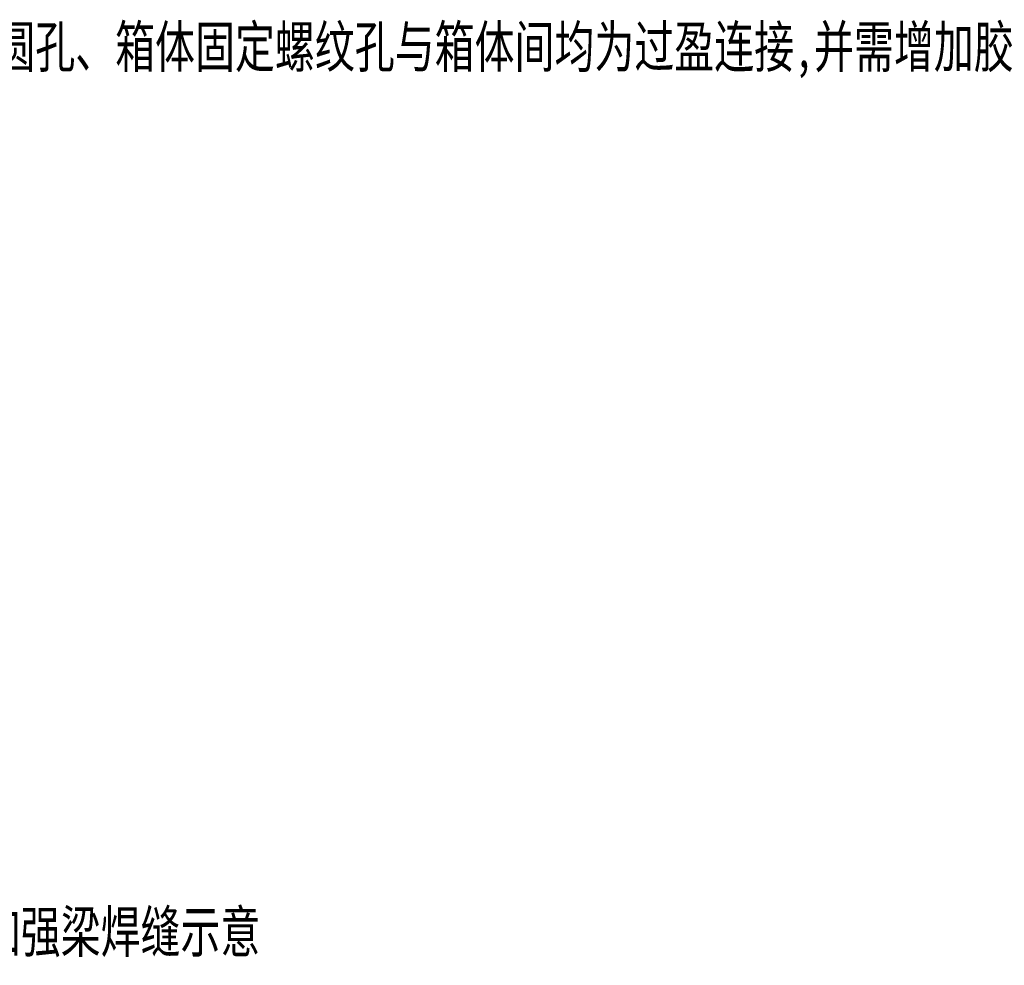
# Model space of a CAD drawing. Header units: millimetres. Extents: x 16386 to 23226, y -7201 to -2390.
# Tile 13 of 94: x 19181 to 20013, y -5250 to -4451. Entities that reach past the tile are written whole.
import ezdxf
from ezdxf import colors
from ezdxf.entities.mleader import LeaderData, LeaderLine
from ezdxf.math import Vec2, Vec3

# ---------------------------------------------------------------- set-up
doc = ezdxf.new("R2010")
doc.units = ezdxf.units.MM
doc.layers.add('7标注层', color=4, linetype='CONTINUOUS')
doc.styles.get("Standard").update_dxf_attribs({"font": 'isocp.shx', "width": 0.707, "bigfont": 'hztxt.shx'})

msp = doc.modelspace()

# ---------------------------------------------------------------- leaders
at = {"layer": '7标注层', "ltscale": 5}
ml = msp.add_multileader_mtext('Standard', dxfattribs=at)
ml.set_content('{\\fSimSun|b0|i0|c134|p2;箱体固定长圆孔、箱体固定螺纹孔与箱体间均为过盈连接,并需增加胶结加固}', color=256)
ml.set_leader_properties()
ml.build(insert=Vec2(0, 0))
ml.multileader.update_dxf_attribs({"text_right_attachment_type": 6, "dogleg_length": 0.36})
ctx = ml.context
ctx.base_point, ctx.char_height, ctx.plane_origin = Vec3(18989.57, -4477.16), 35, Vec3(18798.42, 59.5)
ctx.right_attachment = 6
notes = []
notes.append((ctx, [(0, (1, 1, 0), (18989.21, -4477.16), (1, 0), 0.36, [(1, [(18601.55, -4567.49), (18646.35, -4567.49)], 0, [])])]))
ctx.mtext.insert, ctx.mtext.flow_direction = Vec3(18991.57, -4456.75), 5
ml = msp.add_multileader_mtext('Standard', dxfattribs=at)
ml.set_content('{\\fSimSun|b0|i0|c134|p2;加强梁焊缝示意}', color=256)
ml.set_leader_properties()
ml.build(insert=Vec2(0, 0))
ml.multileader.update_dxf_attribs({"text_right_attachment_type": 6, "dogleg_length": 0.36})
ctx = ml.context
ctx.base_point, ctx.char_height, ctx.plane_origin = Vec3(19146.09, -5224.04), 35, Vec3(18866.07, -615.77)
ctx.right_attachment = 6
notes.append((ctx, [(0, (1, 1, 0), (19145.73, -5224.04), (1, 0), 0.36, [(1, [(18702.15, -4959.22), (18688.16, -5045.16)], 0, [])])]))
ctx.mtext.insert, ctx.mtext.flow_direction = Vec3(19148.09, -5204.01), 5
for ctx, leaders in notes:
    for number, flags, end, landing, length, lines in leaders:
        leader = LeaderData()
        leader.index, (leader.has_last_leader_line, leader.has_dogleg_vector, leader.attachment_direction) = number, flags
        leader.last_leader_point, leader.dogleg_vector, leader.dogleg_length = Vec3(end), Vec3(landing), length
        for number, points, colour, breaks in lines:
            line = LeaderLine()
            line.index, line.vertices, line.color, line.breaks = number, Vec3.list(points), colors.encode_raw_color(colour), breaks
            leader.lines.append(line)
        ctx.leaders.append(leader)

doc.saveas('drawing.dxf')
